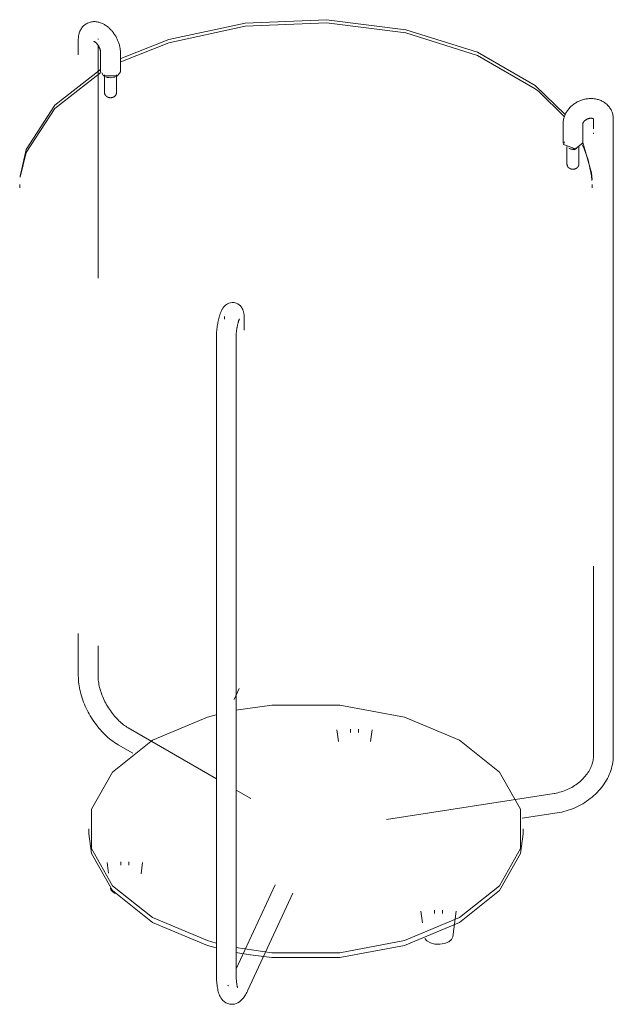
# Model space of a CAD drawing. Header units: millimetres. Extents: x 6263 to 8206, y 1041 to 6667.
# Tile 5 of 7: x 7322 to 7622, y 4686 to 5185. Entities that reach past the tile are written whole.
import ezdxf

# ---------------------------------------------------------------- set-up
doc = ezdxf.new("R2010")
doc.units = ezdxf.units.MM
doc.layers.add('E-LITE-EQPM', color=90, linetype='Continuous', lineweight=20)

# ---------------------------------------------------------------- blocks, each defined once
blk = doc.blocks.new('24020_DRUM_TABLE_structure - DRUM Black structure table lamp_Beige shade-394833-Isometrico 2 PDF')
at = {"layer": 'E-LITE-EQPM', "lineweight": 9}
for p, q in [((2316.756428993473, 5175.402730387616), (2316.756428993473, 5167.672503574)), ((2326.756428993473, 5159.142394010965), (2326.756428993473, 5172.593807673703)), ((2328.070137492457, 5168.870757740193), (2328.070137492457, 5159.072798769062)), ((2338.070137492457, 5159.072798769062), (2338.070137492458, 5168.870757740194)), ((2326.756428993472, 5054.418028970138), (2326.756428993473, 5159.142394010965)), ((2330.070137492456, 5157.439805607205), (2330.070137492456, 5154.445984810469)), ((2330.62318688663, 5156.490896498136), (2330.948817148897, 5156.215060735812)), ((2330.96934796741, 5156.203432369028), (2331.074796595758, 5156.150070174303)), ((2331.105956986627, 5156.136091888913), (2333.04977699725, 5155.924716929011)), ((2333.601997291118, 5156.029471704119), (2331.419824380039, 5156.355605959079)), ((2333.087174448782, 5155.926990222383), (2335.191457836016, 5156.215060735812)), ((2334.720450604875, 5156.355605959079), (2333.632806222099, 5156.033462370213)), ((2335.191457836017, 5156.215060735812), (2335.456450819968, 5156.726493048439)), ((2335.478372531, 5156.775707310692), (2335.517088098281, 5156.866901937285)), ((2336.070137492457, 5154.44598481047), (2336.070137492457, 5157.439805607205)), ((2336.60567139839, 5157.031557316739), (2338.070137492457, 5159.072798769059)), ((2330.070137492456, 5154.445984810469), (2330.070137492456, 5148.980797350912)), ((2336.070137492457, 5148.458343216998), (2336.070137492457, 5154.44598481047)), ((2330.070137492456, 5148.935566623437), (2330.070137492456, 5148.458343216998)), ((2550.014101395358, 5148.976253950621), (2563.019629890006, 5136.207391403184)), ((2577.749515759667, 5135.026959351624), (2577.749515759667, 5130.049007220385)), ((2587.74951575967, 4812.510809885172), (2587.74951575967, 5135.026959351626)), ((2562.294702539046, 5132.636091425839), (2562.294702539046, 5122.838132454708)), ((2572.294702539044, 5122.83813245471), (2572.294702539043, 5132.63609142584)), ((2577.749515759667, 5128.146722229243), (2577.749515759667, 5127.579957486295)), ((2562.465073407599, 5122.0909862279), (2563.106314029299, 5123.497692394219)), ((2564.294702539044, 5121.205139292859), (2564.294702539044, 5118.4300980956)), ((2565.222763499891, 5120.262191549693), (2567.014302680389, 5119.569482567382)), ((2566.303393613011, 5119.880085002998), (2565.526935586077, 5120.18451856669)), ((2566.647654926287, 5119.810945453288), (2566.319583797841, 5119.876086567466)), ((2568.631339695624, 5119.985385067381), (2566.689500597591, 5119.804695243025)), ((2570.294702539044, 5118.430098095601), (2570.294702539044, 5121.205139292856)), ((2572.051635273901, 5122.069517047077), (2572.972614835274, 5119.981884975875)), ((2572.993935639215, 5119.930822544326), (2574.968181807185, 5114.40824651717)), ((2564.294702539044, 5118.4300980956), (2564.294702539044, 5112.223676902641)), ((2570.294702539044, 5118.339220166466), (2570.294702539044, 5118.430098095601)), ((2570.294702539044, 5112.223676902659), (2570.294702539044, 5118.315084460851)), ((2287.065086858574, 5101.918038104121), (2287.065086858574, 5100.285044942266)), ((2577.065086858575, 5100.285044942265), (2577.065086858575, 5101.918038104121)), ((2400.830420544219, 5028.127563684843), (2400.830420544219, 5033.641142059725)), ((2386.689315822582, 5024.718301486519), (2386.689315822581, 4702.202152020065)), ((2396.689315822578, 4702.202152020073), (2396.689315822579, 5024.718301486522)), ((2577.749515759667, 4908.443810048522), (2577.749515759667, 4812.510809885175)), ((2316.756428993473, 4874.330633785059), (2316.756428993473, 4852.886580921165)), ((2326.756428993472, 4852.886580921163), (2326.756428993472, 4868.044375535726)), ((2395.704629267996, 4840.899043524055), (2398.318160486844, 4846.530420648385)), ((2386.732091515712, 4800.733952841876), (2341.934098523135, 4826.598086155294)), ((2447.679853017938, 4825.447412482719), (2448.47103535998, 4819.55883849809)), ((2454.652896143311, 4825.84928189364), (2454.652896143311, 4824.18375847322)), ((2458.652896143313, 4824.18375847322), (2458.652896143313, 4825.849281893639)), ((2464.834756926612, 4819.558838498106), (2465.625939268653, 4825.447412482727)), ((2336.934098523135, 4817.937832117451), (2344.405283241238, 4813.624341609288)), ((2404.159495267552, 4790.672236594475), (2396.646540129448, 4795.009843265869)), ((2557.836960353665, 4793.303886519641), (2472.835487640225, 4780.154112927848)), ((2541.648434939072, 4780.680559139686), (2559.365779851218, 4783.421441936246)), ((2322.065086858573, 4775.319405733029), (2322.065086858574, 4772.869915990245)), ((2542.065086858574, 4772.869915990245), (2542.065086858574, 4775.319405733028)), ((2331.329090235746, 4758.272268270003), (2332.05963318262, 4752.835018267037)), ((2338.302133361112, 4758.67413768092), (2338.302133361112, 4757.0086142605)), ((2342.302133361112, 4757.008614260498), (2342.302133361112, 4758.674137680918)), ((2348.5091280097, 4752.570759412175), (2349.27517648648, 4758.272268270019)), ((2416.40050421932, 4746.912168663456), (2396.645838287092, 4704.34677934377)), ((2333.078595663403, 4745.252886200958), (2333.29917112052, 4744.526830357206)), ((2402.69515564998, 4693.626806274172), (2425.471231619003, 4742.702429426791)), ((2490.26718794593, 4733.684458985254), (2491.058082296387, 4727.798028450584)), ((2497.240231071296, 4734.086328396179), (2497.240231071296, 4732.42080497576)), ((2501.240231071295, 4732.420804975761), (2501.240231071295, 4734.086328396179)), ((2506.468515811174, 4720.698654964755), (2508.213274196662, 4733.684458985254)), ((2403.890669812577, 4711.491376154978), (2396.62181718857, 4712.763396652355))]:
    blk.add_line(p, q, dxfattribs=at)
for points in [[(2563.448562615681, 5137.316497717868, 0), (2548.143566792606, 5152.087040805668, 0), (2518.960348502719, 5168.935979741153, 0), (2482.737392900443, 5180.355523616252, 0), (2442.409268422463, 5185.420528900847, 0), (2401.243119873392, 5183.720658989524, 0), (2362.573983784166, 5175.393627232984, 0), (2338.210961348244, 5165.708817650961, 0)], [(2320.913283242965, 5183.395074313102, 0), (2320.463068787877, 5183.11393236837, 0), (2320.034608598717, 5182.803355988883, 0), (2319.630756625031, 5182.466236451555, 0), (2319.253724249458, 5182.105806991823, 0), (2318.905029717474, 5181.725459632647, 0), (2318.585507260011, 5181.328569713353, 0), (2318.295366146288, 5180.918346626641, 0), (2318.034284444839, 5180.497722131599, 0), (2317.801520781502, 5180.069279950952, 0), (2317.596029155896, 5179.635223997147, 0), (2317.416565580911, 5179.197378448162, 0), (2317.261779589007, 5178.757211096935, 0), (2317.130287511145, 5178.315871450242, 0), (2317.020727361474, 5177.874236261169, 0), (2316.931797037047, 5177.432956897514, 0), (2316.862278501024, 5176.992504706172, 0), (2316.811050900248, 5176.553212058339, 0), (2316.77709542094, 5176.115307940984, 0), (2316.759494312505, 5175.678947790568, 0), (2316.756428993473, 5175.402730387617, 0)], [(2320.913283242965, 5183.395074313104, 0), (2321.381866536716, 5183.644400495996, 0), (2321.865063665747, 5183.860169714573, 0), (2322.358943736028, 5184.041356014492, 0), (2322.859600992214, 5184.18766089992, 0), (2323.363338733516, 5184.299465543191, 0), (2323.866816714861, 5184.377735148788, 0), (2324.367150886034, 5184.423893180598, 0), (2324.86196323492, 5184.439684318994, 0), (2325.34938687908, 5184.427042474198, 0), (2325.828036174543, 5184.387975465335, 0), (2326.29695333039, 5184.324472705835, 0), (2326.755542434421, 5184.238437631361, 0), (2327.203499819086, 5184.131643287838, 0), (2327.640747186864, 5184.005707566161, 0), (2328.067371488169, 5183.862083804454, 0), (2328.483573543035, 5183.702062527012, 0), (2328.889625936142, 5183.526780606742, 0), (2329.285839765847, 5183.337234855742, 0), (2329.672539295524, 5183.134297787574, 0), (2330.050043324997, 5182.918733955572, 0), (2330.418652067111, 5182.691215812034, 0), (2330.778638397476, 5182.452338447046, 0), (2331.130242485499, 5182.202632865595, 0), (2331.473668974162, 5181.942577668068, 0), (2331.809086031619, 5181.672609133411, 0), (2332.136625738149, 5181.393129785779, 0), (2332.456385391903, 5181.104515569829, 0), (2332.768429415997, 5180.807121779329, 0), (2333.072791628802, 5180.50128788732, 0), (2333.369477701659, 5180.187341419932, 0), (2333.658467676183, 5179.865601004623, 0), (2333.939718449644, 5179.536378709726, 0), (2334.213166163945, 5179.199981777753, 0), (2334.47872845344, 5178.856713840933, 0), (2334.736306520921, 5178.506875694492, 0), (2334.98578702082, 5178.150765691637, 0), (2335.227043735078, 5177.788679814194, 0), (2335.459939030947, 5177.42091146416, 0), (2335.684325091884, 5177.047751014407, 0), (2335.900044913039, 5176.669485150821, 0), (2336.106933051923, 5176.286396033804, 0), (2336.304816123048, 5175.898760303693, 0), (2336.493513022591, 5175.506847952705, 0), (2336.672834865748, 5175.110921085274, 0), (2336.842584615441, 5174.711232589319, 0), (2337.002556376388, 5174.308024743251, 0), (2337.152534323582, 5173.901527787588, 0), (2337.29229122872, 5173.49195849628, 0), (2337.421586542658, 5173.079518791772, 0), (2337.540163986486, 5172.66439445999, 0), (2337.647748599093, 5172.246754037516, 0), (2337.744043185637, 5171.82674796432, 0), (2337.828724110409, 5171.404508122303, 0), (2337.901436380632, 5170.980147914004, 0), (2337.961787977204, 5170.553763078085, 0), (2338.009343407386, 5170.125433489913, 0), (2338.043616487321, 5169.695226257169, 0), (2338.064062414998, 5169.263200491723, 0), (2338.070137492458, 5168.870757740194, 0)], [(2338.210961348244, 5164.075824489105, 0), (2362.573983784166, 5173.760634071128, 0), (2401.243119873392, 5182.087665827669, 0), (2442.409268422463, 5183.787535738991, 0), (2482.737392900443, 5178.722530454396, 0), (2518.960348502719, 5167.302986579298, 0), (2548.143566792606, 5150.454047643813, 0), (2550.013102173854, 5148.977062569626, 0)], [(2326.777291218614, 5175.680980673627, 0), (2326.773148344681, 5175.658215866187, 0), (2326.767875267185, 5175.620646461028, 0), (2326.762661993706, 5175.568747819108, 0), (2326.75856758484, 5175.503107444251, 0), (2326.756522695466, 5175.42439606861, 0), (2326.756428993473, 5175.402730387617, 0)], [(2324.654424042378, 5174.461996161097, 0), (2324.661880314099, 5174.459647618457, 0), (2324.683666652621, 5174.451853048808, 0), (2324.718839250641, 5174.437634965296, 0), (2324.766391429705, 5174.416200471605, 0), (2324.82528486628, 5174.38692614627, 0), (2324.894473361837, 5174.349341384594, 0), (2324.972920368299, 5174.303111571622, 0), (2325.059611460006, 5174.248021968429, 0), (2325.153562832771, 5174.183962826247, 0), (2325.253826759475, 5174.110915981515, 0), (2325.359494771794, 5174.028943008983, 0), (2325.4696991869, 5173.938174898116, 0), (2325.583613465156, 5173.83880315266, 0), (2325.700451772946, 5173.731072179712, 0), (2325.819468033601, 5173.615272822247, 0), (2325.939954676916, 5173.491736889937, 0), (2326.06124124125, 5173.360832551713, 0), (2326.182692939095, 5173.22296046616, 0), (2326.30370926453, 5173.07855054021, 0), (2326.423722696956, 5172.928059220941, 0), (2326.542197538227, 5172.771967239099, 0), (2326.658628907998, 5172.610777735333, 0), (2326.772541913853, 5172.445014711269, 0), (2326.883491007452, 5172.275221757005, 0), (2326.991059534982, 5172.101961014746, 0), (2327.094859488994, 5171.925812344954, 0), (2327.194531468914, 5171.747372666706, 0), (2327.289744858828, 5171.567255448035, 0), (2327.38019823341, 5171.386090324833, 0), (2327.465620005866, 5171.20452282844, 0), (2327.545769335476, 5171.023214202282, 0), (2327.620437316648, 5170.842841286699, 0), (2327.689448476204, 5170.664096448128, 0), (2327.752662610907, 5170.487687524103, 0), (2327.809977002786, 5170.314337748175, 0), (2327.861329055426, 5170.144785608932, 0), (2327.906699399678, 5169.97978458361, 0), (2327.946115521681, 5169.820102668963, 0), (2327.979655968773, 5169.666521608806, 0), (2328.007455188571, 5169.519835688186, 0), (2328.029709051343, 5169.38084992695, 0), (2328.046681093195, 5169.250377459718, 0), (2328.058709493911, 5169.129235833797, 0), (2328.066214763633, 5169.018241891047, 0), (2328.069708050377, 5168.91820482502, 0), (2328.070137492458, 5168.870757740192, 0)], [(2287.247303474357, 5106.113655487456, 0), (2290.378791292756, 5119.713109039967, 0), (2304.801633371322, 5142.038745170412, 0), (2328.025927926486, 5160.229996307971, 0)], [(2328.171124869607, 5158.683231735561, 0), (2304.801633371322, 5140.405752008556, 0), (2290.378791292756, 5118.080115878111, 0), (2287.352950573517, 5105.557539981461, 0)], [(2336.605671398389, 5157.03155731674, 0), (2329.534603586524, 5157.03155731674, 0), (2328.65072011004, 5158.562488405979, 0)], [(2330.070137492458, 5148.458343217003, 0), (2330.075725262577, 5148.29694924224, 0), (2330.092343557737, 5148.137123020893, 0), (2330.119570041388, 5147.980350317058, 0), (2330.156741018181, 5147.827962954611, 0), (2330.203004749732, 5147.681084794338, 0), (2330.257384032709, 5147.54059992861, 0), (2330.318839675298, 5147.40714341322, 0), (2330.386327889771, 5147.281111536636, 0), (2330.45884697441, 5147.162686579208, 0), (2330.535471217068, 5147.051870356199, 0), (2330.615372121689, 5146.948521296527, 0), (2330.69782853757, 5146.852390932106, 0), (2330.782228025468, 5146.763157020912, 0), (2330.868061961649, 5146.680451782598, 0), (2330.954916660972, 5146.603884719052, 0), (2331.042462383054, 5146.533060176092, 0), (2331.130441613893, 5146.467590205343, 0), (2331.21865757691, 5146.407103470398, 0), (2331.306963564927, 5146.351250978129, 0), (2331.395253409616, 5146.299709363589, 0), (2331.483453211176, 5146.252182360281, 0), (2331.571514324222, 5146.208400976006, 0), (2331.659407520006, 5146.168122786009, 0), (2331.747118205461, 5146.131130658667, 0), (2331.834642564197, 5146.097231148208, 0), (2331.921984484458, 5146.066252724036, 0), (2332.009153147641, 5146.038043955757, 0), (2332.096161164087, 5146.012471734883, 0), (2332.18302315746, 5145.989419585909, 0), (2332.269754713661, 5145.968786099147, 0), (2332.356371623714, 5145.950483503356, 0), (2332.442889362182, 5145.934436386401, 0), (2332.529322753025, 5145.920580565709, 0), (2332.615685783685, 5145.908862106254, 0), (2332.701991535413, 5145.89923648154, 0), (2332.788252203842, 5145.891667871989, 0), (2332.874479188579, 5145.886128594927, 0), (2332.960683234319, 5145.882598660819, 0), (2333.046874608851, 5145.8810654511, 0), (2333.133063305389, 5145.881523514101, 0), (2333.21925925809, 5145.883974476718, 0), (2333.305472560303, 5145.888427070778, 0), (2333.391713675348, 5145.894897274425, 0), (2333.477993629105, 5145.903408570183, 0), (2333.564324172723, 5145.913992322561, 0), (2333.650717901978, 5145.926688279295, 0), (2333.737188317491, 5145.941545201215, 0), (2333.823749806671, 5145.958621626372, 0), (2333.91041752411, 5145.97798677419, 0), (2333.997207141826, 5145.999721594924, 0), (2334.084134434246, 5146.023919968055, 0), (2334.171214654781, 5146.050690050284, 0), (2334.258461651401, 5146.080155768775, 0), (2334.345886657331, 5146.112458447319, 0), (2334.433496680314, 5146.147758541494, 0), (2334.521292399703, 5146.186237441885, 0), (2334.609265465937, 5146.22809928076, 0), (2334.697395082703, 5146.273572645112, 0), (2334.777244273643, 5146.31804411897, 0)], [(2336.070137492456, 5148.458343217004, 0), (2336.064549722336, 5148.296949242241, 0), (2336.047931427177, 5148.137123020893, 0), (2336.020704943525, 5147.980350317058, 0), (2335.983533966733, 5147.827962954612, 0), (2335.937270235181, 5147.681084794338, 0), (2335.882890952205, 5147.540599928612, 0), (2335.821435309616, 5147.407143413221, 0), (2335.753947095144, 5147.281111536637, 0), (2335.681428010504, 5147.162686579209, 0), (2335.604803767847, 5147.051870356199, 0), (2335.524902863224, 5146.948521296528, 0), (2335.442446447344, 5146.852390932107, 0), (2335.358046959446, 5146.763157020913, 0), (2335.272213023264, 5146.680451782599, 0), (2335.185358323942, 5146.603884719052, 0), (2335.09781260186, 5146.533060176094, 0), (2335.009833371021, 5146.467590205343, 0), (2334.921617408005, 5146.407103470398, 0), (2334.833311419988, 5146.351250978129, 0), (2334.777244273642, 5146.318044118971, 0)], [(2586.814054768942, 5139.304186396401, 0), (2586.589532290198, 5139.757501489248, 0), (2586.342463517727, 5140.198651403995, 0), (2586.073694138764, 5140.626353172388, 0), (2585.784181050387, 5141.039426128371, 0), (2585.474974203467, 5141.43680588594, 0), (2585.14719671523, 5141.817554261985, 0), (2584.802024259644, 5142.180864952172, 0), (2584.440664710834, 5142.526065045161, 0), (2584.064338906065, 5142.852612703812, 0), (2583.674263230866, 5143.160091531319, 0), (2583.271634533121, 5143.448202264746, 0), (2582.857617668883, 5143.716752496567, 0), (2582.433335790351, 5143.965645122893, 0), (2581.999863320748, 5144.194866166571, 0), (2581.558221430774, 5144.404472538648, 0), (2581.109375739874, 5144.594580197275, 0), (2580.654235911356, 5144.765353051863, 0), (2580.193656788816, 5144.916992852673, 0), (2579.728440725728, 5145.049730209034, 0), (2579.25934078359, 5145.163816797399, 0), (2578.787064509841, 5145.259518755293, 0), (2578.312278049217, 5145.33711120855, 0), (2577.835610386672, 5145.396873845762, 0), (2577.357657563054, 5145.439087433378, 0), (2576.878986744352, 5145.464031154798, 0), (2576.40014006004, 5145.471980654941, 0), (2575.921638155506, 5145.463206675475, 0), (2575.443983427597, 5145.437974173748, 0), (2574.967662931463, 5145.396541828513, 0), (2574.493150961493, 5145.339161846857, 0), (2574.02091131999, 5145.266079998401, 0), (2573.55139929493, 5145.177535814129, 0), (2573.085063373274, 5145.073762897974, 0), (2572.622346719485, 5144.954989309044, 0), (2572.163688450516, 5144.821437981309, 0), (2571.709524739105, 5144.673327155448, 0), (2571.260289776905, 5144.510870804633, 0), (2570.816416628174, 5144.33427904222, 0), (2570.378338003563, 5144.143758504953, 0), (2569.946486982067, 5143.939512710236, 0), (2569.521297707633, 5143.721742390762, 0), (2569.103206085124, 5143.490645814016, 0), (2568.692650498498, 5143.246419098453, 0), (2568.290072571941, 5142.989256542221, 0), (2567.895917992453, 5142.719350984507, 0), (2567.510637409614, 5142.436894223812, 0), (2567.134687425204, 5142.142077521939, 0), (2566.768531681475, 5141.835092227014, 0), (2566.412642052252, 5141.516130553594, 0), (2566.067499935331, 5141.185386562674, 0), (2565.733597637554, 5140.843057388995, 0), (2565.411439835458, 5140.48934476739, 0), (2565.101545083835, 5140.124456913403, 0), (2564.804447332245, 5139.748610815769, 0), (2564.52069739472, 5139.362034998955, 0), (2564.250864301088, 5138.964972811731, 0), (2563.995536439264, 5138.55768629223, 0), (2563.755322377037, 5138.140460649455, 0), (2563.530851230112, 5137.71360938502, 0), (2563.322772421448, 5137.277480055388, 0), (2563.131754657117, 5136.832460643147, 0), (2562.958483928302, 5136.378986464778, 0), (2562.803660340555, 5135.917547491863, 0), (2562.667993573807, 5135.448695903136, 0), (2562.552196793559, 5134.973053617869, 0), (2562.456978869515, 5134.491319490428, 0), (2562.383034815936, 5134.00427577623, 0), (2562.331034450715, 5133.512793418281, 0), (2562.301609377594, 5133.017835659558, 0), (2562.294702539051, 5132.63609142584, 0)], [(2572.294702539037, 5132.636091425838, 0), (2572.295369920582, 5132.663508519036, 0), (2572.297716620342, 5132.696583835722, 0), (2572.302275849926, 5132.735508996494, 0), (2572.309590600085, 5132.780378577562, 0), (2572.320199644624, 5132.831193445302, 0), (2572.334625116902, 5132.88786616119, 0), (2572.353361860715, 5132.950227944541, 0), (2572.376868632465, 5133.018036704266, 0), (2572.405561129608, 5133.090985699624, 0), (2572.439806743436, 5133.168712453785, 0), (2572.479920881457, 5133.250807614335, 0), (2572.526164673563, 5133.336823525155, 0), (2572.57874386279, 5133.426282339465, 0), (2572.637808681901, 5133.51868356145, 0), (2572.70345452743, 5133.613510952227, 0), (2572.77572325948, 5133.71023877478, 0), (2572.854604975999, 5133.808337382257, 0), (2572.940040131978, 5133.907278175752, 0), (2573.031921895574, 5134.006537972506, 0), (2573.130098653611, 5134.105602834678, 0), (2573.234376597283, 5134.203971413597, 0), (2573.344522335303, 5134.301157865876, 0), (2573.46026549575, 5134.396694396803, 0), (2573.581301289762, 5134.490133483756, 0), (2573.70729302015, 5134.581049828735, 0), (2573.837874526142, 5134.669042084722, 0), (2573.972652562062, 5134.753734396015, 0), (2574.111209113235, 5134.834777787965, 0), (2574.253103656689, 5134.911851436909, 0), (2574.39787537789, 5134.984663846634, 0), (2574.545045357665, 5135.052953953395, 0), (2574.694118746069, 5135.116492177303, 0), (2574.844586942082, 5135.175081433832, 0), (2574.995929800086, 5135.228558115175, 0), (2575.147617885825, 5135.276793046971, 0), (2575.299114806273, 5135.319692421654, 0), (2575.449879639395, 5135.357198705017, 0), (2575.599369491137, 5135.389291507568, 0), (2575.74704220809, 5135.415988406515, 0), (2575.892359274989, 5135.437345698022, 0), (2576.034788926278, 5135.453459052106, 0), (2576.17380950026, 5135.46446403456, 0), (2576.3089130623, 5135.47053645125, 0), (2576.439609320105, 5135.471892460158, 0), (2576.565429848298, 5135.468788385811, 0), (2576.685932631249, 5135.461520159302, 0), (2576.800706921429, 5135.450422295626, 0), (2576.909378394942, 5135.435866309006, 0), (2577.011614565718, 5135.418258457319, 0), (2577.107130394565, 5135.398036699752, 0), (2577.195693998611, 5135.375666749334, 0), (2577.277132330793, 5135.351637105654, 0), (2577.351336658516, 5135.326452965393, 0), (2577.418267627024, 5135.300628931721, 0), (2577.477959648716, 5135.274680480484, 0), (2577.53052431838, 5135.249114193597, 0), (2577.576152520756, 5135.224416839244, 0), (2577.615114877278, 5135.201043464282, 0), (2577.647760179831, 5135.179404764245, 0), (2577.67451148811, 5135.159854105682, 0), (2577.695859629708, 5135.142674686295, 0), (2577.712353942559, 5135.128067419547, 0), (2577.724590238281, 5135.116140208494, 0), (2577.733196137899, 5135.106899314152, 0), (2577.738814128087, 5135.100243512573, 0), (2577.742082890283, 5135.09596166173, 0), (2577.743617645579, 5135.093734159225, 0), (2577.743991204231, 5135.093137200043, 0)], [(2577.742755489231, 5135.095799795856, 0), (2577.742993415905, 5135.095052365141, 0), (2577.743727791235, 5135.092328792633, 0), (2577.744906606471, 5135.086920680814, 0), (2577.746371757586, 5135.078153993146, 0), (2577.747867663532, 5135.065407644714, 0), (2577.749052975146, 5135.048129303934, 0), (2577.749515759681, 5135.026959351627, 0)], [(2587.74951575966, 5135.026959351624, 0), (2587.737657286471, 5135.525417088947, 0), (2587.701798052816, 5136.024201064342, 0), (2587.641587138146, 5136.522011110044, 0), (2587.556785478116, 5137.017475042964, 0), (2587.447279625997, 5137.509162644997, 0), (2587.313093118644, 5137.995602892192, 0), (2587.154394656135, 5138.475303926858, 0), (2586.971502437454, 5138.946775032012, 0), (2586.814054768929, 5139.304186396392, 0)], [(2562.465073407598, 5122.090986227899, 0), (2568.588797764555, 5120.049744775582, 0), (2572.283905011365, 5123.027744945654, 0)], [(2567.018960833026, 5119.568569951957, 0), (2568.07115967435, 5119.532106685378, 0), (2569.360336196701, 5120.209562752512, 0)], [(2576.99355922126, 5104.443351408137, 0), (2576.69564347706, 5107.890254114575, 0), (2572.3110053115, 5123.136290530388, 0)], [(2564.294702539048, 5112.223676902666, 0), (2564.300290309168, 5112.062282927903, 0), (2564.316908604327, 5111.902456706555, 0), (2564.344135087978, 5111.745684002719, 0), (2564.38130606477, 5111.593296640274, 0), (2564.427569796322, 5111.446418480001, 0), (2564.481949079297, 5111.305933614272, 0), (2564.514631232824, 5111.232299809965, 0)], [(2564.688328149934, 5110.922231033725, 0), (2564.649476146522, 5110.98156877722, 0), (2564.579151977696, 5111.103504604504, 0), (2564.514631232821, 5111.232299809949, 0)], [(2565.638091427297, 5110.055317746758, 0), (2565.579196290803, 5110.088245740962, 0), (2565.490888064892, 5110.141732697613, 0), (2565.402608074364, 5110.199676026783, 0), (2565.314480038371, 5110.26241116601, 0), (2565.226672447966, 5110.330297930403, 0), (2565.139408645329, 5110.403716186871, 0), (2565.052977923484, 5110.483058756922, 0), (2564.9677472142, 5110.568720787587, 0), (2564.884172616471, 5110.661084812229, 0), (2564.80280961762, 5110.76050081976, 0), (2564.724320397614, 5110.867260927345, 0)], [(2566.706404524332, 5109.693347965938, 0), (2566.627651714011, 5109.706878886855, 0), (2566.541090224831, 5109.723955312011, 0), (2566.454422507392, 5109.743320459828, 0), (2566.367632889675, 5109.765055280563, 0), (2566.280705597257, 5109.789253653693, 0), (2566.193625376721, 5109.816023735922, 0), (2566.106378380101, 5109.845489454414, 0), (2566.018953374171, 5109.877792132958, 0), (2565.931343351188, 5109.913092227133, 0), (2565.843547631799, 5109.951571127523, 0), (2565.755574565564, 5109.993432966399, 0), (2565.667444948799, 5110.038906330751, 0)], [(2567.835517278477, 5109.685914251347, 0), (2567.749154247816, 5109.674195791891, 0), (2567.662848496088, 5109.664570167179, 0), (2567.57658782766, 5109.657001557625, 0), (2567.490360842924, 5109.651462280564, 0), (2567.404156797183, 5109.647932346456, 0), (2567.317965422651, 5109.646399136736, 0), (2567.231776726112, 5109.646857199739, 0), (2567.145580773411, 5109.649308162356, 0), (2567.059367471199, 5109.653760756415, 0), (2566.973126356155, 5109.660230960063, 0), (2566.886846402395, 5109.668742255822, 0), (2566.800515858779, 5109.679326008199, 0), (2566.714122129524, 5109.692021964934, 0)], [(2568.969586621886, 5110.065043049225, 0), (2568.881386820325, 5110.017516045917, 0), (2568.793325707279, 5109.973734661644, 0), (2568.705432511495, 5109.933456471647, 0), (2568.617721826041, 5109.896464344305, 0), (2568.530197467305, 5109.862564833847, 0), (2568.442855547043, 5109.831586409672, 0), (2568.35568688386, 5109.803377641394, 0), (2568.268678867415, 5109.77780542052, 0), (2568.181816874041, 5109.754753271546, 0), (2568.095085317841, 5109.734119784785, 0), (2568.008468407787, 5109.715817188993, 0), (2567.92195066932, 5109.699770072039, 0), (2567.836577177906, 5109.686084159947, 0)], [(2569.146182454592, 5110.172437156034, 0), (2569.057876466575, 5110.116584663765, 0), (2568.970529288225, 5110.065593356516, 0)], [(2570.085410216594, 5111.258059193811, 0), (2570.046000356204, 5111.172477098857, 0), (2569.978512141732, 5111.046445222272, 0), (2569.905993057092, 5110.928020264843, 0), (2569.829368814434, 5110.817204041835, 0), (2569.749467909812, 5110.713854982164, 0), (2569.667011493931, 5110.617724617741, 0), (2569.582612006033, 5110.528490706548, 0), (2569.496778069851, 5110.445785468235, 0), (2569.409923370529, 5110.369218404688, 0), (2569.322377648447, 5110.298393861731, 0), (2569.234398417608, 5110.23292389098, 0)], [(2570.294702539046, 5112.223676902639, 0), (2570.289114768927, 5112.062282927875, 0), (2570.272496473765, 5111.902456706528, 0), (2570.245269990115, 5111.745684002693, 0), (2570.208099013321, 5111.593296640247, 0), (2570.16183528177, 5111.446418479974, 0), (2570.107455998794, 5111.305933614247, 0)], [(2574.984181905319, 5114.354571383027, 0), (2576.69564347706, 5106.257260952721, 0), (2576.921792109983, 5103.970257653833, 0)], [(2395.747333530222, 5042.026899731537, 0), (2394.746753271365, 5042.086853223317, 0), (2393.807521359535, 5041.972121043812, 0), (2392.989244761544, 5041.730332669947, 0), (2392.309704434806, 5041.416900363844, 0), (2391.757736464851, 5041.074490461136, 0), (2391.310544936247, 5040.728555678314, 0), (2390.944609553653, 5040.391297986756, 0), (2390.640076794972, 5040.066916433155, 0), (2390.381576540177, 5039.755470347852, 0), (2390.15766409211, 5039.455176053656, 0), (2389.959949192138, 5039.163621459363, 0), (2389.782301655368, 5038.87835346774, 0), (2389.620229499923, 5038.597133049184, 0), (2389.470421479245, 5038.318024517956, 0), (2389.330419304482, 5038.039406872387, 0), (2389.198384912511, 5037.759951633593, 0), (2389.0729352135, 5037.478588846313, 0), (2388.953024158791, 5037.19447131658, 0), (2388.837857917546, 5036.906941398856, 0), (2388.726833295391, 5036.615501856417, 0), (2388.619492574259, 5036.319791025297, 0), (2388.515490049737, 5036.019561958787, 0), (2388.41456697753, 5035.71466503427, 0), (2388.316532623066, 5035.405033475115, 0), (2388.221249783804, 5035.090671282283, 0), (2388.128623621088, 5034.771643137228, 0), (2388.038592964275, 5034.448065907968, 0), (2387.951123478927, 5034.120101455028, 0), (2387.866202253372, 5033.787950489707, 0), (2387.783833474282, 5033.451847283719, 0), (2387.70403494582, 5033.112055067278, 0), (2387.626835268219, 5032.768861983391, 0), (2387.552271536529, 5032.42257749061, 0), (2387.48038745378, 5032.073529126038, 0), (2387.411231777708, 5031.722059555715, 0), (2387.344857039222, 5031.368523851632, 0), (2387.281318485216, 5031.01328694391, 0), (2387.220673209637, 5030.656721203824, 0), (2387.162979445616, 5030.29920411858, 0), (2387.108295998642, 5029.941116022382, 0), (2387.056681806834, 5029.582837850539, 0), (2387.008195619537, 5029.224748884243, 0), (2386.962895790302, 5028.867224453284, 0), (2386.920840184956, 5028.510633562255, 0), (2386.882086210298, 5028.155336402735, 0), (2386.846690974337, 5027.801681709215, 0), (2386.814711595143, 5027.450003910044, 0), (2386.786205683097, 5027.100620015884, 0), (2386.761232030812, 5026.753826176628, 0), (2386.739851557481, 5026.409893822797, 0), (2386.722128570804, 5026.069065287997, 0), (2386.708132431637, 5025.731548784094, 0), (2386.697939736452, 5025.397512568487, 0), (2386.691637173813, 5025.067078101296, 0), (2386.689325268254, 5024.740311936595, 0), (2386.689315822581, 5024.718301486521, 0)], [(2395.747333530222, 5042.02689973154, 0), (2396.719256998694, 5041.781705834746, 0), (2397.579915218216, 5041.388529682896, 0), (2398.28687977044, 5040.910785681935, 0), (2398.839944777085, 5040.406668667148, 0), (2399.262644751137, 5039.91347710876, 0), (2399.584401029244, 5039.448585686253, 0), (2399.831321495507, 5039.016518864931, 0), (2400.023600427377, 5038.615280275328, 0), (2400.175907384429, 5038.240282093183, 0), (2400.298613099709, 5037.886365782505, 0), (2400.39898676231, 5037.548696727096, 0), (2400.482130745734, 5037.223084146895, 0), (2400.551650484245, 5036.90603633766, 0), (2400.610117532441, 5036.594707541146, 0), (2400.659385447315, 5036.28680971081, 0), (2400.700804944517, 5035.980521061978, 0), (2400.735371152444, 5035.674403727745, 0), (2400.763825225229, 5035.367334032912, 0), (2400.786725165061, 5035.058445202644, 0), (2400.804495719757, 5034.747080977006, 0), (2400.817463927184, 5034.432758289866, 0), (2400.825884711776, 5034.115137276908, 0), (2400.829959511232, 5033.793997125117, 0), (2400.830420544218, 5033.641142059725, 0)], [(2390.749889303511, 5034.924533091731, 0), (2390.752749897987, 5034.91041250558, 0), (2390.759861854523, 5034.870071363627, 0), (2390.769467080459, 5034.80618607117, 0), (2390.780262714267, 5034.721029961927, 0), (2390.791271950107, 5034.616550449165, 0), (2390.801754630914, 5034.494433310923, 0), (2390.811144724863, 5034.356154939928, 0), (2390.819006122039, 5034.203024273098, 0), (2390.825001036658, 5034.036216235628, 0), (2390.828867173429, 5033.856798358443, 0), (2390.830401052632, 5033.665751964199, 0), (2390.830420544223, 5033.641142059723, 0)], [(2398.365049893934, 5033.746463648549, 0), (2398.358056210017, 5033.733867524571, 0), (2398.339086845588, 5033.697561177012, 0), (2398.310626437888, 5033.639564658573, 0), (2398.27460387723, 5033.561651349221, 0), (2398.232538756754, 5033.465382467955, 0), (2398.185646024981, 5033.352141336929, 0), (2398.134911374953, 5033.223164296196, 0), (2398.081146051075, 5033.079567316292, 0), (2398.025027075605, 5032.922368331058, 0), (2397.967127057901, 5032.752505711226, 0), (2397.907936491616, 5032.570853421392, 0), (2397.847880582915, 5032.378233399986, 0), (2397.787332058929, 5032.175425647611, 0), (2397.726620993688, 5031.963176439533, 0), (2397.666042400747, 5031.742205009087, 0), (2397.605862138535, 5031.513208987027, 0), (2397.546321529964, 5031.276868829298, 0), (2397.487640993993, 5031.033851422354, 0), (2397.430022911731, 5030.784813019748, 0), (2397.373653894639, 5030.530401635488, 0), (2397.318706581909, 5030.271258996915, 0), (2397.26534106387, 5030.008022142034, 0), (2397.213706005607, 5029.741324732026, 0), (2397.163939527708, 5029.471798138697, 0), (2397.116169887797, 5029.20007235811, 0), (2397.070515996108, 5028.926776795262, 0), (2397.027087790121, 5028.652540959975, 0), (2396.985986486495, 5028.377995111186, 0), (2396.947304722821, 5028.103770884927, 0), (2396.911126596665, 5027.830501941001, 0), (2396.877527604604, 5027.558824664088, 0), (2396.846574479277, 5027.289378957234, 0), (2396.818324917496, 5027.022809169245, 0), (2396.792827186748, 5026.759765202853, 0), (2396.770119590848, 5026.500903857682, 0), (2396.750229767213, 5026.246890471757, 0), (2396.733173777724, 5025.998400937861, 0), (2396.718954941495, 5025.756124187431, 0), (2396.707562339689, 5025.520765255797, 0), (2396.698968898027, 5025.293049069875, 0), (2396.693128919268, 5025.073725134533, 0), (2396.6899748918, 5024.863573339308, 0), (2396.689315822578, 5024.718301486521, 0)], [(2316.756428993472, 4852.886580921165, 0), (2316.773453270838, 4851.892338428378, 0), (2316.824070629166, 4850.889656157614, 0), (2316.907629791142, 4849.879505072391, 0), (2317.023515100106, 4848.862872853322, 0), (2317.171138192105, 4847.840769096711, 0), (2317.349930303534, 4846.814228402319, 0), (2317.559335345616, 4845.784311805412, 0), (2317.798803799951, 4844.752106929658, 0), (2318.067787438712, 4843.718727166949, 0), (2318.365734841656, 4842.685310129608, 0), (2318.692087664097, 4841.653015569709, 0), (2319.046277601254, 4840.623022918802, 0), (2319.427723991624, 4839.596528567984, 0), (2319.835832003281, 4838.574742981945, 0), (2320.26999135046, 4837.558887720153, 0), (2320.72957549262, 4836.550192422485, 0), (2321.213941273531, 4835.549891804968, 0), (2321.722428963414, 4834.559222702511, 0), (2322.254362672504, 4833.579421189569, 0), (2322.809051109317, 4832.611719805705, 0), (2323.385788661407, 4831.657344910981, 0), (2323.983856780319, 4830.717514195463, 0), (2324.602525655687, 4829.793434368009, 0), (2325.241056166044, 4828.886299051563, 0), (2325.898702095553, 4827.997286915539, 0), (2326.57471260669, 4827.12756008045, 0), (2327.268334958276, 4826.278262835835, 0), (2327.978817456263, 4825.450520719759, 0), (2328.705412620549, 4824.64544001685, 0), (2329.447380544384, 4823.864107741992, 0), (2330.2039924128, 4823.107592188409, 0), (2330.974534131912, 4822.376944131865, 0), (2331.758310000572, 4821.673198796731, 0), (2332.554646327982, 4820.99737870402, 0), (2333.362894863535, 4820.350497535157, 0), (2334.182435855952, 4819.733565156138, 0), (2335.012680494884, 4819.147593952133, 0), (2335.853072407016, 4818.59360661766, 0), (2336.703087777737, 4818.072645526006, 0), (2336.934098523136, 4817.937832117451, 0)], [(2341.934098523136, 4826.598086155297, 0), (2341.372789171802, 4826.935155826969, 0), (2340.804254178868, 4827.302866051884, 0), (2340.230236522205, 4827.700805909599, 0), (2339.652439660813, 4828.128442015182, 0), (2339.072523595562, 4828.585130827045, 0), (2338.492102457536, 4829.070129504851, 0), (2337.912743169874, 4829.582605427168, 0), (2337.335964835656, 4830.121644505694, 0), (2336.763238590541, 4830.686258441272, 0), (2336.195987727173, 4831.275391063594, 0), (2335.6355879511, 4831.887923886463, 0), (2335.083367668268, 4832.522680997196, 0), (2334.54060823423, 4833.178433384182, 0), (2334.008544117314, 4833.853902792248, 0), (2333.488362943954, 4834.547765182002, 0), (2332.981205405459, 4835.258653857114, 0), (2332.488165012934, 4835.985162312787, 0), (2332.010287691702, 4836.725846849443, 0), (2331.548571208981, 4837.479228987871, 0), (2331.103964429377, 4838.243797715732, 0), (2330.677366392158, 4839.018011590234, 0), (2330.269625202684, 4839.800300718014, 0), (2329.881536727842, 4840.589068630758, 0), (2329.513843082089, 4841.382694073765, 0), (2329.167230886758, 4842.179532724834, 0), (2328.842329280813, 4842.977918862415, 0), (2328.539707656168, 4843.776167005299, 0), (2328.259873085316, 4844.572573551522, 0), (2328.003267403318, 4845.365418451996, 0), (2327.770263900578, 4846.152966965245, 0), (2327.561163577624, 4846.933471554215, 0), (2327.376190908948, 4847.705174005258, 0), (2327.215489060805, 4848.466307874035, 0), (2327.079114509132, 4849.215101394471, 0), (2326.967031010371, 4849.94978102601, 0), (2326.879102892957, 4850.668575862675, 0), (2326.815087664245, 4851.36972318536, 0), (2326.77462797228, 4852.051475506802, 0), (2326.757243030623, 4852.712109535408, 0), (2326.756428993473, 4852.886580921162, 0)], [(2509.846832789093, 4730.412093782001, 0), (2530.075804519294, 4746.487136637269, 0), (2540.710804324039, 4765.38448287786, 0), (2540.710804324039, 4785.254328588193, 0), (2530.075804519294, 4804.151674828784, 0), (2509.846832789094, 4820.226717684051, 0), (2482.004041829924, 4831.905919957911, 0), (2449.272878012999, 4838.046039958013, 0), (2414.857295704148, 4838.046039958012, 0), (2396.625935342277, 4835.426733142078, 0)], [(2386.654481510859, 4833.159723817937, 0), (2382.126131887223, 4831.905919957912, 0), (2354.283340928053, 4820.226717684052, 0)], [(2354.283340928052, 4820.226717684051, 0), (2334.054369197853, 4804.151674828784, 0), (2323.419369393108, 4785.254328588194, 0), (2323.419369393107, 4765.38448287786, 0), (2334.054369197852, 4746.487136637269, 0), (2354.283340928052, 4730.412093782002, 0), (2382.126131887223, 4718.732891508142, 0), (2386.654481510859, 4717.479087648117, 0)], [(2577.749515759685, 4812.510809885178, 0), (2577.735713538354, 4811.926291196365, 0), (2577.69398333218, 4811.332941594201, 0), (2577.623854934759, 4810.73146577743, 0), (2577.524890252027, 4810.122669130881, 0), (2577.396697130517, 4809.507452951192, 0), (2577.238941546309, 4808.886807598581, 0), (2577.051357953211, 4808.261804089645, 0), (2576.833757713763, 4807.633584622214, 0), (2576.586035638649, 4807.00335247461, 0), (2576.308174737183, 4806.372361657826, 0), (2576.000249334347, 4805.741906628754, 0), (2575.66242674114, 4805.113312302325, 0), (2575.294967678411, 4804.487924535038, 0), (2574.898225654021, 4803.867101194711, 0), (2574.472645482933, 4803.252203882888, 0), (2574.018761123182, 4802.644590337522, 0), (2573.537192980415, 4802.045607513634, 0), (2573.028644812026, 4801.456585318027, 0), (2572.493900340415, 4800.87883095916, 0), (2571.933819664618, 4800.313623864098, 0), (2571.349335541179, 4799.762211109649, 0), (2570.74144958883, 4799.225803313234, 0), (2570.111228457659, 4798.705570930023, 0), (2569.45979999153, 4798.202640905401, 0), (2568.788349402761, 4797.718093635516, 0), (2568.098115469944, 4797.252960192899, 0), (2567.390386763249, 4796.808219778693, 0), (2566.666497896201, 4796.384797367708, 0), (2565.927825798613, 4795.983561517, 0), (2565.175786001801, 4795.605322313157, 0), (2564.411828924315, 4795.250829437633, 0), (2563.637436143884, 4794.920770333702, 0), (2562.854116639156, 4794.61576846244, 0), (2562.063402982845, 4794.336381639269, 0), (2561.266847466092, 4794.083100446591, 0), (2560.46601813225, 4793.856346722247, 0), (2559.662494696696, 4793.656472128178, 0), (2558.857864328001, 4793.483756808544, 0), (2558.053717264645, 4793.338408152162, 0), (2557.836960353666, 4793.303886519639, 0)], [(2559.36577985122, 4783.421441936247, 0), (2560.493372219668, 4783.614940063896, 0), (2561.616962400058, 4783.845808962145, 0), (2562.73505590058, 4784.113602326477, 0), (2563.846166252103, 4784.417844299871, 0), (2564.948815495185, 4784.758029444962, 0), (2566.041534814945, 4785.133622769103, 0), (2567.122865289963, 4785.544059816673, 0), (2568.19135872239, 4785.98874683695, 0), (2569.245578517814, 4786.467061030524, 0), (2570.284100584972, 4786.9783508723, 0), (2571.305514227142, 4787.52193650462, 0), (2572.308422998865, 4788.097110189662, 0), (2573.291445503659, 4788.703136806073, 0), (2574.253216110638, 4789.3392543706, 0), (2575.19238557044, 4790.004674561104, 0), (2576.107621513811, 4790.698583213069, 0), (2576.997608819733, 4791.42014075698, 0), (2577.861049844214, 4792.168482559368, 0), (2578.696664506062, 4792.942719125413, 0), (2579.50319023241, 4793.741936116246, 0), (2580.279381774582, 4794.56519412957, 0), (2581.024010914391, 4795.41152818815, 0), (2581.73586609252, 4796.279946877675, 0), (2582.413752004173, 4797.169431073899, 0), (2583.056489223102, 4798.078932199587, 0), (2583.662913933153, 4799.00736995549, 0), (2584.231877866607, 4799.953629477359, 0), (2584.762248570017, 4800.916557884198, 0), (2585.252910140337, 4801.89496020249, 0), (2585.702764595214, 4802.887594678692, 0), (2586.110734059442, 4803.893167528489, 0), (2586.475763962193, 4804.910327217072, 0), (2586.796827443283, 4805.93765841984, 0), (2587.072931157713, 4806.973675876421, 0), (2587.303122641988, 4808.016818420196, 0), (2587.4864993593, 4809.065443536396, 0), (2587.622219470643, 4810.117822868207, 0), (2587.709514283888, 4811.172139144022, 0), (2587.747702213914, 4812.226485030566, 0), (2587.749515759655, 4812.510809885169, 0)], [(2386.654481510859, 4715.029597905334, 0), (2382.126131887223, 4716.283401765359, 0), (2354.283340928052, 4727.962604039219, 0), (2334.054369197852, 4744.037646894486, 0), (2323.419369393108, 4762.934993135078, 0), (2322.089994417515, 4772.869915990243, 0)], [(2509.846832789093, 4727.962604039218, 0), (2530.075804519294, 4744.037646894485, 0), (2540.710804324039, 4762.934993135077, 0), (2542.065086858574, 4772.869915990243, 0)], [(2335.420094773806, 4742.517252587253, 0), (2334.362863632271, 4743.20966639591, 0), (2333.299171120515, 4744.526830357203, 0)], [(2396.620827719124, 4715.213080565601, 0), (2414.857295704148, 4712.592771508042, 0), (2449.272878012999, 4712.592771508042, 0), (2482.004041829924, 4718.732891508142, 0), (2509.846832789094, 4730.412093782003, 0)], [(2509.846832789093, 4727.962604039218, 0), (2482.004041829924, 4716.283401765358, 0), (2449.272878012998, 4710.143281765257, 0), (2414.857295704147, 4710.143281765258, 0), (2403.934033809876, 4711.484699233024, 0)], [(2506.468362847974, 4720.697872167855, 0), (2506.462438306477, 4720.656221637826, 0), (2505.810654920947, 4719.253011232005, 0), (2504.366755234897, 4718.06258299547, 0)], [(2492.309412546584, 4719.794070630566, 0), (2493.302111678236, 4718.620908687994, 0), (2495.082488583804, 4717.593307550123, 0), (2497.364574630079, 4716.979100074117, 0), (2499.874354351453, 4716.85263540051, 0), (2502.304833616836, 4717.228936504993, 0), (2504.366755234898, 4718.062582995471, 0)], [(2393.573333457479, 4686.496756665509, 0), (2392.461515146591, 4686.777352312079, 0), (2391.465343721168, 4687.232750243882, 0), (2390.627464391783, 4687.799436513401, 0), (2389.94829247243, 4688.41907399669, 0), (2389.404495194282, 4689.054179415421, 0), (2388.966844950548, 4689.687151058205, 0), (2388.609419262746, 4690.313195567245, 0), (2388.312200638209, 4690.933998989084, 0), (2388.060687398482, 4691.553797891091, 0), (2387.844667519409, 4692.177359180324, 0), (2387.657021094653, 4692.809086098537, 0), (2387.492785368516, 4693.452698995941, 0), (2387.348484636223, 4694.111180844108, 0), (2387.221666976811, 4694.786831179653, 0), (2387.110588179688, 4695.481355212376, 0), (2387.013996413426, 4696.195956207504, 0), (2386.930984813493, 4696.931418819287, 0), (2386.860889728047, 4697.688179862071, 0), (2386.803219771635, 4698.466386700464, 0), (2386.757605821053, 4699.265944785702, 0), (2386.723765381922, 4700.086556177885, 0), (2386.701476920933, 4700.9277507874, 0), (2386.690561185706, 4701.788911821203, 0), (2386.689315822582, 4702.202152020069, 0)], [(2397.478725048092, 4694.932209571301, 0), (2397.461110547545, 4694.971225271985, 0), (2397.416868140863, 4695.084408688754, 0), (2397.35603004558, 4695.265841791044, 0), (2397.285698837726, 4695.509942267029, 0), (2397.210930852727, 4695.811719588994, 0), (2397.135363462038, 4696.166803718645, 0), (2397.061647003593, 4696.571383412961, 0), (2396.991739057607, 4697.022117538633, 0), (2396.927104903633, 4697.516046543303, 0), (2396.868854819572, 4698.050514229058, 0), (2396.817838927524, 4698.623102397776, 0), (2396.774713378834, 4699.231577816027, 0), (2396.739987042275, 4699.873849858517, 0), (2396.714054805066, 4700.547936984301, 0), (2396.697221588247, 4701.251940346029, 0), (2396.689719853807, 4701.984023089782, 0), (2396.689315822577, 4702.202152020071, 0)], [(2392.428019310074, 4695.749847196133, 0), (2392.504394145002, 4695.844371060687, 0), (2392.617211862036, 4695.99893951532, 0), (2392.703760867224, 4696.128906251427, 0)], [(2393.573333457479, 4686.496756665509, 0), (2394.717966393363, 4686.428278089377, 0), (2395.805178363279, 4686.561375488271, 0), (2396.775125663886, 4686.848390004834, 0), (2397.609784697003, 4687.23383702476, 0), (2398.320071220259, 4687.674935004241, 0), (2398.928527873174, 4688.14607334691, 0), (2399.458416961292, 4688.634849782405, 0), (2399.929329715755, 4689.136822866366, 0), (2400.35637008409, 4689.651649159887, 0), (2400.750713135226, 4690.18078697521, 0), (2401.120476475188, 4690.726282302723, 0), (2401.471515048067, 4691.290181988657, 0), (2401.80804344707, 4691.874279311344, 0), (2402.133093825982, 4692.480025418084, 0), (2402.448844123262, 4693.108518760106, 0), (2402.69515564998, 4693.626806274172, 0)]]:
    blk.add_polyline3d(points, dxfattribs=at)

msp = doc.modelspace()

# ---------------------------------------------------------------- block references
at = {"layer": 'E-LITE-EQPM', "lineweight": 9}
msp.add_blockref('24020_DRUM_TABLE_structure - DRUM Black structure table lamp_Beige shade-394833-Isometrico 2 PDF', (5034.43949229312, 0), dxfattribs=at)

doc.saveas('drawing.dxf')
